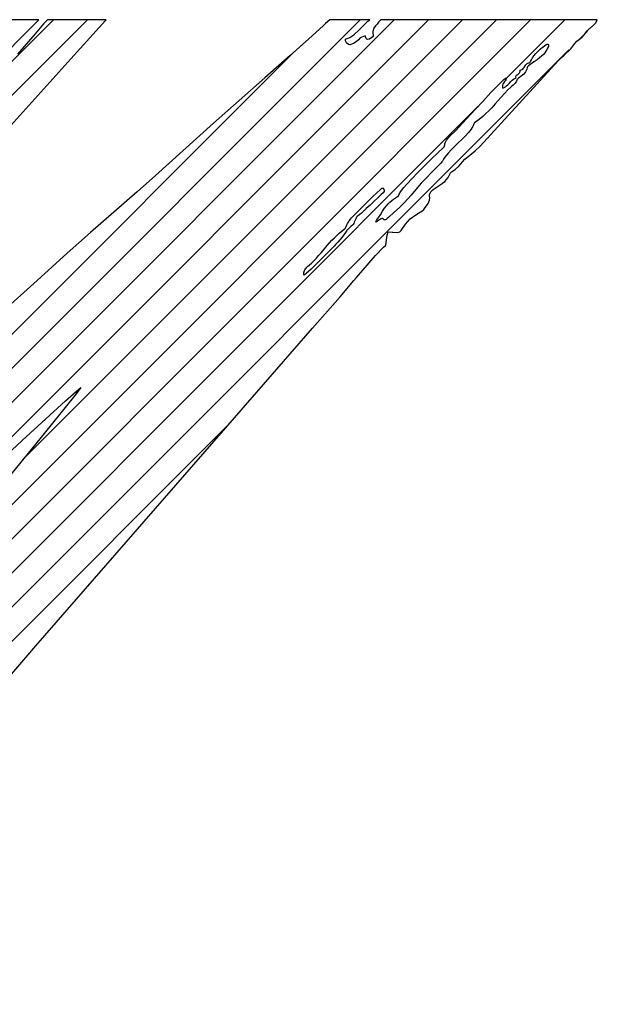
# Model space of a CAD drawing. Header units: millimetres. Extents: x 0 to 594, y 0 to 420.
# Tile 5 of 132: x 218.16 to 223.25, y 23.87 to 32.53. Entities that reach past the tile are written whole.
import ezdxf

# ---------------------------------------------------------------- set-up
doc = ezdxf.new("R2010")
doc.units = ezdxf.units.MM
doc.header["$LTSCALE"] = 0.257233
doc.layers.add('NoLayerName_001', color=7, linetype='Continuous')

msp = doc.modelspace()

# ---------------------------------------------------------------- linework, layer by layer
at = {"layer": 'NoLayerName_001', "color": 7, "linetype": 'Continuous', "lineweight": 25}
for p, q in [((213.3781, 27.1441), (218.761, 32.527)), ((213.6742, 27.7402), (218.461, 32.527)), ((214.3335, 25.6995), (221.161, 32.527)), ((214.7431, 25.8091), (221.461, 32.527)), ((215.4018, 25.2678), (222.661, 32.527)), ((216.2425, 27.0085), (221.761, 32.527)), ((216.7901, 26.9561), (222.361, 32.527)), ((218.1923, 28.6583), (222.061, 32.527)), ((222.4448, 32.0108), (222.961, 32.527)), ((223.096, 32.362), (223.1602, 32.4262)), ((214.0514, 25.7175), (220.5702, 32.2363)), ((216.7691, 26.0351), (222.9965, 32.2625)), ((216.0413, 25.6073), (222.1994, 31.7653)), ((214.9029, 23.8689), (220.0165, 28.9825))]:
    msp.add_line(p, q, dxfattribs=at)
for points in [[(217.4757, 30.9233), (218.6152, 32.1816), (218.9186, 32.5188), (218.9257, 32.527), (218.4081, 32.527), (218.3736, 32.49), (218.2993, 32.4036), (218.144, 32.2246)], [(218.0257, 32.2163), (218.2023, 32.3952), (218.2692, 32.4624), (218.3317, 32.527), (217.8507, 32.527)], [(221.0363, 32.3589), (221.0694, 32.3696), (221.1054, 32.3936), (221.1553, 32.4401), (221.1836, 32.4697), (221.2278, 32.5145), (221.2459, 32.527), (220.893, 32.527), (220.8545, 32.4927), (220.8342, 32.474), (220.7096, 32.36), (220.5445, 32.2132), (220.3231, 32.0168), (219.8687, 31.6186), (219.3584, 31.1561), (219.1969, 31.0137), (218.7891, 30.6558), (218.5821, 30.4729), (218.3184, 30.2328), (217.9973, 29.9462)], [(221.3422, 32.527), (221.3232, 32.5047), (221.3115, 32.4889), (221.2974, 32.4764), (221.2954, 32.4745), (221.2803, 32.4537), (221.2722, 32.4234), (221.275, 32.3794), (221.2644, 32.371), (221.2436, 32.3568), (221.2275, 32.3533), (221.2204, 32.3555), (221.2138, 32.361), (221.2033, 32.3838), (221.1915, 32.3801), (221.1617, 32.3674), (221.1448, 32.3513), (221.126, 32.3325), (221.1034, 32.3181), (221.0691, 32.3048), (221.0573, 32.3077), (221.0412, 32.3239), (221.0326, 32.3412), (221.0326, 32.3546), (221.0363, 32.3589)], [(221.5227, 30.6743), (221.5589, 30.7295), (221.6021, 30.7758), (221.6496, 30.8124), (221.6927, 30.8364), (221.7002, 30.8399), (221.72, 30.8577), (221.7276, 30.8663), (221.758, 30.9095), (221.7717, 30.9411), (221.7728, 30.9601), (221.7704, 30.9755), (221.7712, 30.9891), (221.7812, 31.012), (221.8034, 31.0337), (221.8474, 31.0623), (221.8659, 31.0741), (221.9059, 31.1051), (221.9348, 31.1392), (221.9546, 31.1799), (221.9635, 31.1889), (221.9961, 31.2108), (222.0328, 31.2417), (222.0618, 31.2784), (222.0823, 31.3013), (222.1392, 31.3482), (222.1722, 31.3748), (222.2167, 31.416), (222.9019, 32.1662), (222.9327, 32.1934), (222.9559, 32.2142), (223.0136, 32.2721), (223.0491, 32.3178), (223.0687, 32.3388), (223.0801, 32.3475), (223.114, 32.3722), (223.1326, 32.3936), (223.1588, 32.428), (223.1995, 32.4659), (223.2054, 32.4713), (223.2337, 32.5008), (223.2477, 32.527), (221.3422, 32.527)], [(222.6901, 32.2094), (222.7057, 32.2283), (222.7241, 32.2479), (222.7446, 32.2674), (222.7659, 32.2854), (222.7671, 32.2864), (222.7856, 32.3001), (222.7984, 32.308), (222.8056, 32.3113), (222.8111, 32.3124), (222.8149, 32.3119), (222.8172, 32.31), (222.8186, 32.3068), (222.8188, 32.3018), (222.8174, 32.2943), (222.8141, 32.2845), (222.814, 32.2843), (222.8099, 32.2756)], [(221.6646, 31.0503), (221.6104, 30.985), (221.5799, 30.9509), (221.5453, 30.9148), (221.5054, 30.8754), (221.4577, 30.8307), (221.4144, 30.7913), (221.399, 30.7784), (221.3886, 30.7712), (221.3815, 30.7678), (221.3763, 30.7668), (221.3724, 30.7676), (221.369, 30.7699), (221.3664, 30.7727), (221.3624, 30.7767), (221.3586, 30.7791), (221.3539, 30.7801), (221.3508, 30.7794), (221.3443, 30.7762), (221.331, 30.7678), (221.3246, 30.7635), (221.3089, 30.7539), (221.2974, 30.7479), (221.304, 30.7608), (221.3131, 30.7749), (221.3266, 30.7936), (221.3276, 30.795), (221.3386, 30.8107), (221.3586, 30.8419), (221.3762, 30.8683), (221.3919, 30.8896), (221.4071, 30.9078), (221.4224, 30.9237), (221.4382, 30.9378), (221.4546, 30.9502), (221.4718, 30.9613), (221.4902, 30.9709), (221.4937, 30.9735), (221.4974, 30.9784), (221.502, 30.9869), (221.506, 30.995), (221.5107, 31.0035), (221.525, 31.0236), (221.5461, 31.0505), (221.5756, 31.0851), (221.6149, 31.1287), (221.665, 31.1816), (221.7256, 31.2431), (221.794, 31.3104), (221.8374, 31.3518), (221.8993, 31.4094), (221.901, 31.4113), (221.9023, 31.4132), (221.9037, 31.4177), (221.9046, 31.4253), (221.9046, 31.4254), (221.9059, 31.4347), (221.9086, 31.4445), (221.9135, 31.4554), (221.9212, 31.4679), (221.9324, 31.4825), (221.9395, 31.4907), (221.9478, 31.4995), (222.0018, 31.5539), (222.0623, 31.6172), (222.1351, 31.6955), (222.1787, 31.7429), (222.2395, 31.8088), (222.3118, 31.886), (222.3663, 31.9426), (222.4029, 31.979), (222.4252, 31.9997), (222.4375, 32.0099), (222.4436, 32.0138), (222.4462, 32.0146), (222.445, 32.0071), (222.4421, 31.9994), (222.4371, 31.9907), (222.429, 31.9794), (222.4273, 31.9771), (222.4202, 31.9667), (222.4158, 31.9582), (222.4132, 31.9504), (222.4123, 31.9426), (222.4131, 31.9346), (222.4142, 31.9303), (222.4158, 31.9259), (222.4274, 31.9305), (222.4383, 31.9368), (222.4492, 31.9448), (222.4606, 31.9553), (222.4746, 31.97), (222.488, 31.9843), (222.4995, 31.9951), (222.5104, 32.0033), (222.5213, 32.0098), (222.5328, 32.0146), (222.5312, 32.0224), (222.5312, 32.0257), (222.5316, 32.0287), (222.5335, 32.0337), (222.5369, 32.0382), (222.5424, 32.0428), (222.5501, 32.0483), (222.557, 32.0538), (222.5621, 32.0596), (222.5659, 32.0662), (222.5684, 32.0742), (222.5691, 32.0788), (222.5695, 32.084), (222.578, 32.0856), (222.5851, 32.0887), (222.5914, 32.0932), (222.5973, 32.0994), (222.6032, 32.1079), (222.6113, 32.1216), (222.6116, 32.1221), (222.6176, 32.1308), (222.6234, 32.1371), (222.6297, 32.1417), (222.6368, 32.1448), (222.6452, 32.1466), (222.6551, 32.1467), (222.6601, 32.1604), (222.6675, 32.1753), (222.6774, 32.1917), (222.6901, 32.2094)], [(222.8099, 32.2756), (222.8052, 32.2665), (222.8038, 32.2639), (222.796, 32.2508), (222.7859, 32.2369), (222.7733, 32.2221), (222.7577, 32.2067), (222.739, 32.1907), (222.7169, 32.1741), (222.6913, 32.157), (222.6894, 32.1558), (222.6699, 32.1428), (222.6534, 32.1304), (222.6418, 32.1203), (222.6345, 32.1125), (222.6307, 32.1067), (222.6292, 32.1023), (222.6266, 32.0907), (222.6225, 32.0798), (222.6167, 32.0693), (222.6093, 32.0592), (222.6001, 32.0492), (222.5885, 32.0391), (222.575, 32.0287), (222.5654, 32.0222), (222.5618, 32.0199), (222.5528, 32.0136), (222.5468, 32.0079), (222.5428, 32.0023), (222.5403, 31.9962), (222.5369, 31.9865), (222.532, 31.9772), (222.5253, 31.9683), (222.5168, 31.9595), (222.506, 31.9504), (222.4929, 31.9408), (222.4851, 31.9345), (222.4598, 31.9099), (222.4325, 31.881), (222.4004, 31.8449), (222.3497, 31.7862)], [(222.3497, 31.7862), (222.3191, 31.7522), (222.2924, 31.7245), (222.2675, 31.7007), (222.2396, 31.6764), (222.2075, 31.6502), (222.1679, 31.6195), (222.1646, 31.616), (222.1617, 31.6107), (222.1585, 31.6021), (222.1576, 31.5996), (222.1549, 31.5935), (222.1428, 31.5742), (222.1279, 31.5536), (222.1097, 31.5313), (222.0873, 31.5066), (222.0591, 31.4778), (222.0203, 31.4403), (221.9915, 31.4126), (221.9611, 31.3823), (221.938, 31.3576), (221.9199, 31.3362), (221.9055, 31.3169), (221.8941, 31.2992), (221.8854, 31.2828), (221.8827, 31.2791), (221.871, 31.2664), (221.8353, 31.2304), (221.7921, 31.1869), (221.7411, 31.1344), (221.6989, 31.0891), (221.6646, 31.0503)], [(220.7318, 30.3854), (220.741, 30.3939), (220.758, 30.4111), (220.7757, 30.4301), (220.7952, 30.4521), (220.819, 30.4801), (220.8458, 30.512), (220.8701, 30.5405), (220.8918, 30.5648), (220.9127, 30.5872), (220.9335, 30.6084), (220.9547, 30.6289), (220.9766, 30.6489), (220.9995, 30.6687), (221.0235, 30.6884), (221.0275, 30.6921), (221.031, 30.6964), (221.0343, 30.7019), (221.0383, 30.7098), (221.0446, 30.7235), (221.0506, 30.7354), (221.0573, 30.7472), (221.0651, 30.7594), (221.0744, 30.7722), (221.0852, 30.7858), (221.0901, 30.791), (221.1162, 30.8174), (221.1851, 30.8857), (221.2013, 30.9017), (221.2665, 30.9654), (221.3103, 31.0074), (221.3355, 31.0309), (221.3477, 31.0418), (221.3527, 31.0457), (221.3538, 31.0463), (221.3549, 31.0467), (221.3572, 31.0469), (221.3596, 31.0463), (221.3621, 31.0448), (221.3648, 31.0423), (221.3675, 31.0385), (221.3701, 31.0336), (221.3709, 31.0315), (221.3726, 31.0261), (221.3733, 31.0213), (221.3732, 31.0175), (221.3726, 31.0163), (221.3699, 31.0127), (221.3625, 31.0046), (221.3469, 30.9888), (221.3202, 30.963), (221.2823, 30.9275), (221.2474, 30.8956), (221.2149, 30.8667), (221.1924, 30.8475)], [(221.1924, 30.8475), (221.188, 30.8434), (221.1858, 30.8412), (221.171, 30.8271), (221.1578, 30.8151), (221.1469, 30.8061), (221.1383, 30.7997), (221.1318, 30.7956), (221.1302, 30.7942), (221.1281, 30.7913), (221.1253, 30.7858), (221.1212, 30.776), (221.1145, 30.7592), (221.1088, 30.7459), (221.1036, 30.7353), (221.0987, 30.7267), (221.0939, 30.7198), (221.0792, 30.708), (221.0645, 30.6952), (221.0636, 30.6945), (221.0518, 30.6834), (221.0474, 30.6786), (221.0435, 30.6734), (221.032, 30.6571), (221.0159, 30.6349), (220.9992, 30.6128), (220.9821, 30.5915), (220.9649, 30.5713), (220.9478, 30.5524), (220.9309, 30.5347), (220.9142, 30.5184), (220.8956, 30.5004), (220.8577, 30.4625), (220.8054, 30.4099), (220.7612, 30.366), (220.7289, 30.3346), (220.7057, 30.3129), (220.6894, 30.2984), (220.6786, 30.2895), (220.6716, 30.2845), (220.6675, 30.2821), (220.6651, 30.2813), (220.6647, 30.2897), (220.6651, 30.2977), (220.6663, 30.3054), (220.6684, 30.3129), (220.6712, 30.3202), (220.6749, 30.3275), (220.6794, 30.3348), (220.6851, 30.3422), (220.692, 30.3499), (220.7005, 30.3583), (220.7114, 30.3681), (220.7318, 30.3854)], [(217.8964, 26.5459), (218.3061, 27.0203), (220.0548, 29.0271), (220.7412, 29.814), (220.9835, 30.0907), (221.1064, 30.2333), (221.1285, 30.2591), (221.297, 30.4525), (221.3661, 30.5256), (221.3851, 30.5411), (221.3859, 30.5486), (221.3993, 30.6329), (221.4069, 30.6613), (221.4427, 30.6595), (221.4492, 30.6588), (221.4872, 30.6566), (221.5094, 30.6616), (221.5227, 30.6743)], [(217.7398, 28.4137), (218.185, 28.8261), (218.5676, 29.1756), (218.6853, 29.2785), (218.7034, 29.2918), (218.6627, 29.2385), (218.3792, 28.8876), (217.9824, 28.4007)]]:
    msp.add_lwpolyline(points, dxfattribs=at)

doc.saveas('drawing.dxf')
